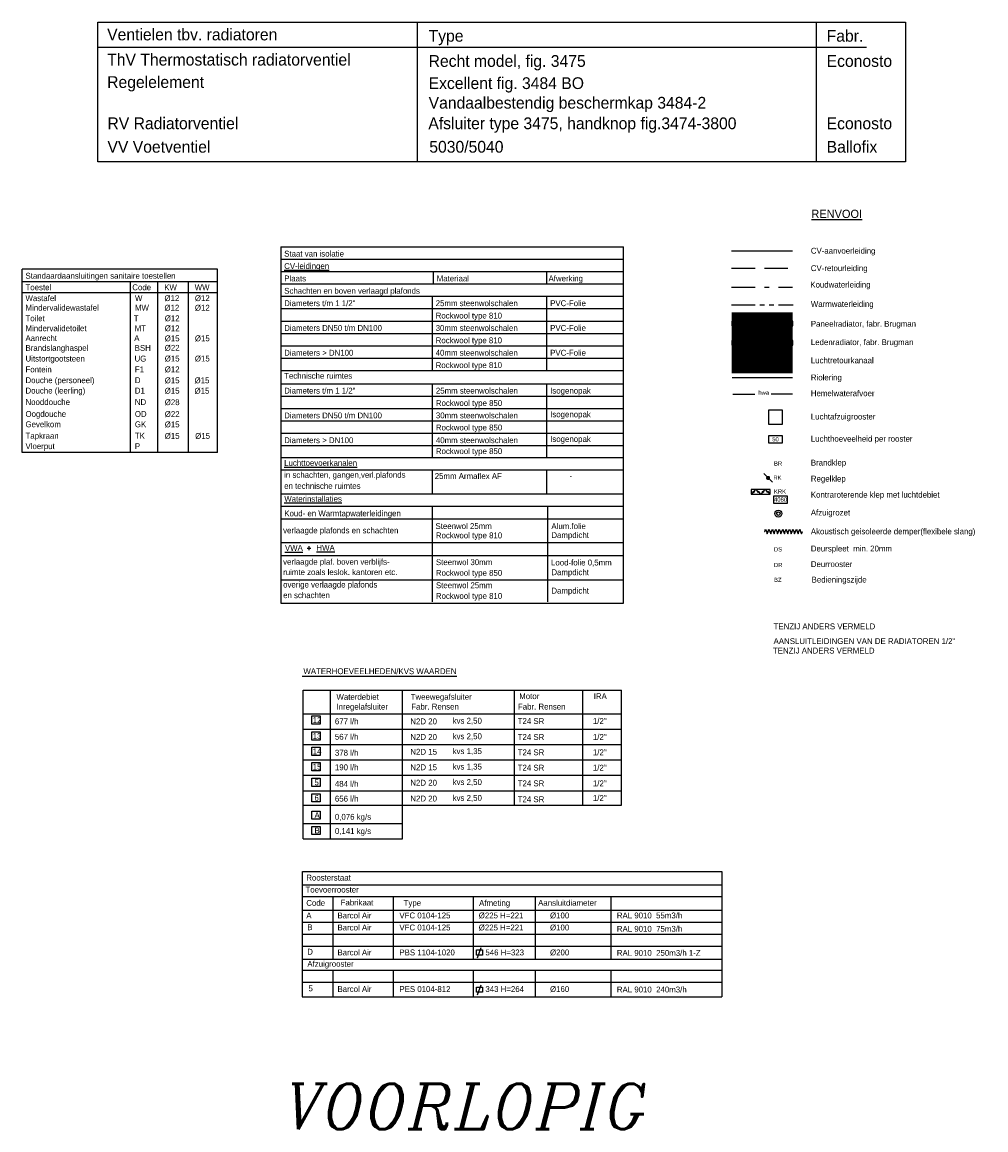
# Model space of a CAD drawing. Extents: x 9010 to 343255, y 15280 to 659207.
# Tile 74 of 76: x 132295 to 152815, y 23117 to 46691. Entities that reach past the tile are written whole.
import ezdxf
from ezdxf.enums import TextEntityAlignment as Align

# ---------------------------------------------------------------- set-up
doc = ezdxf.new("R2010")
doc.units = 0
doc.header["$LTSCALE"] = 100
for name, pattern in [('2322107', [2000, 1000, 1000]), ('2322108', [7, 5, -2]), ('2322109', [10, 5, -2, 1, -2]), ('2322110', [10, 5, -1, 1, -1, 1, -1]), ('2322121', [2000, 1000, 1000]), ('2322122', [47, 40, -7]), ('2322131', [45, 40, -5]), ('DOT2', [1.25, 0, -1.25]), ('LURETOUR', [6, 4, -2])]:
    doc.linetypes.add(name, pattern=pattern)
doc.layers.get('0').update_dxf_attribs({"linetype": 'CONTINUOUS'})
for name, color, linetype in [('WL522---', 4, 'CONTINUOUS'), ('WL523---', 4, 'CONTINUOUS'), ('WL532---', 4, 'CONTINUOUS'), ('WL561---', 4, 'CONTINUOUS'), ('WL561---_AANVOER', 4, 'CONTINUOUS'), ('WL561---_RETOUR', 4, 'CONTINUOUS'), ('WL570---', 3, 'CONTINUOUS'), ('WL570---_HULPLIJN', 1, 'CONTINUOUS'), ('WL570---_RETOUR', 3, 'CONTINUOUS'), ('WL570---_TOEVOER', 3, 'CONTINUOUS'), ('WM561---', 1, 'CONTINUOUS'), ('WM570---', 1, 'CONTINUOUS')]:
    doc.layers.add(name, color=color, linetype=linetype)
doc.styles.add('BURO-018', font='BUROFONT.shx', dxfattribs={"height": 180})
doc.styles.add('BURO-025', font='BUROFONT.shx', dxfattribs={"height": 250})
doc.styles.add('BURO-035', font='BUROFONT.shx', dxfattribs={"height": 350})
doc.styles.add('ITALICC', font='italicc', dxfattribs={"width": 10, "height": 10})

# ---------------------------------------------------------------- blocks, each defined once
blk = doc.blocks.new('LU-ORNAM-C8C810')
at = {"color": 0, "linetype": 'CONTINUOUS'}
for radius in [100, 50]:
    blk.add_circle((0, 0), radius, dxfattribs=at)
at = {"color": 0, "linetype": 'CONTINUOUS', "style": 'BURO-018', "flags": 1}
for tag, p in [('LU_ID', (0, 0)), ('LU_DEBIET', (0, -3)), ('LU_FABR', (0, -6)), ('LU_ARTNR', (0, -9))]:
    blk.add_attdef(tag, p, '', height=1.8, dxfattribs=at)
blk = doc.blocks.new('LU-2D-KLC-19064')
at = {"color": 0, "linetype": 'CONTINUOUS'}
for p, q in [((-50, 200), (-50, -200)), ((50, 200), (-50, 200)), ((-9, 159), (-41, 191)), ((-9, 41), (-41, 9)), ((9, 141), (41, 109)), ((9, 59), (41, 91)), ((50, -200), (50, 200)), ((-50, -200), (50, -200)), ((-9, -41), (-41, -9)), ((-9, -159), (-41, -191)), ((9, -59), (41, -91)), ((9, -141), (41, -109))]:
    blk.add_line(p, q, dxfattribs=at)
for centre in [(0, 150), (0, 50), (0, -50), (0, -150)]:
    blk.add_circle(centre, 12.5, dxfattribs=at)
blk = doc.blocks.new('LU-1D-F-C8654')
at = {"color": 0, "linetype": 'CONTINUOUS'}
for p, q in [((-810, 0), (-801, 0)), ((-801, 0), (-764, 100)), ((-764, 100), (-728, 0)), ((-728, 0), (-692, -100)), ((-692, -100), (-655, 0)), ((-655, 0), (-619, 100)), ((-619, 100), (-582, 0)), ((-582, 0), (-546, -100)), ((-546, -100), (-510, 0)), ((-510, 0), (-473, 100)), ((-473, 100), (-437, 0)), ((-437, 0), (-400, -100)), ((-400, -100), (-364, 0)), ((-364, 0), (-328, 100)), ((-328, 100), (-291, 0)), ((-291, 0), (-255, -100)), ((-255, -100), (-218, 0)), ((-218, 0), (-182, 100)), ((-182, 100), (-146, 0)), ((-146, 0), (-109, -100)), ((-109, -100), (-73, 0)), ((-73, 0), (-36, 100)), ((-36, 100), (0, 0)), ((0, 0), (36, -100)), ((36, -100), (73, 0)), ((73, 0), (109, 100)), ((109, 100), (146, 0)), ((146, 0), (182, -100)), ((182, -100), (218, 0)), ((218, 0), (255, 100)), ((255, 100), (291, 0)), ((291, 0), (328, -100)), ((328, -100), (364, 0)), ((364, 0), (400, 100)), ((400, 100), (437, 0)), ((437, 0), (473, -100)), ((473, -100), (510, 0)), ((510, 0), (546, 100)), ((546, 100), (582, 0)), ((582, 0), (619, -100)), ((619, -100), (655, 0)), ((655, 0), (692, 100)), ((692, 100), (728, 0)), ((728, 0), (764, -100)), ((764, -100), (801, 0)), ((801, 0), (810, 0))]:
    blk.add_line(p, q, dxfattribs=at)
at = {"color": 0, "linetype": 'CONTINUOUS', "style": 'BURO-018', "flags": 1}
for tag, p in [('LU_ID', (0, 0)), ('LU_MATCODE', (0, -3)), ('LU_D1', (0, -6)), ('LU_L1', (0, -9)), ('LU_ISOLT', (0, -12)), ('LU_ISOLD', (0, -15)), ('LU_FABR', (0, -18)), ('LU_TYPE', (0, -21)), ('LU_ARTNR', (0, -24))]:
    blk.add_attdef(tag, p, '', height=1.8, dxfattribs=at)
blk = doc.blocks.new('LU-ORND')
at = {"color": 0, "linetype": 'CONTINUOUS'}
for p, q in [((-3, 1.5), (-3, -1.5)), ((3, 1.5), (-3, 1.5)), ((3, -1.5), (3, 1.5)), ((-3, -1.5), (3, -1.5))]:
    blk.add_line(p, q, dxfattribs=at)
blk = doc.blocks.new('LU-ORNAM-12C12C00')
at = {"color": 0, "linetype": 'CONTINUOUS'}
for p, q in [((150, 150), (-150, 150)), ((-150, 150), (-150, -150)), ((150, -150), (150, 150)), ((-150, -150), (150, -150))]:
    blk.add_line(p, q, dxfattribs=at)
blk = doc.blocks.new('2322401')
at = {"color": 0, "linetype": 'CONTINUOUS'}
for p, q in [((-0.5, 0.5, 1), (-0.5, 0.5)), ((-0.5, 0.5, 1), (-0.5, -0.5, 1)), ((0.5, 0.5, 1), (-0.5, 0.5, 1)), ((0.5, 0.5), (-0.5, 0.5)), ((-0.5, 0.5), (-0.5, -0.5)), ((0.5, 0.5, 1), (0.5, 0.5)), ((0.5, -0.5, 1), (0.5, 0.5, 1)), ((0.5, -0.5), (0.5, 0.5)), ((-0.5, -0.5, 1), (-0.5, -0.5)), ((-0.5, -0.5, 1), (0.5, -0.5, 1)), ((-0.5, -0.5), (0.5, -0.5)), ((0.5, -0.5, 1), (0.5, -0.5))]:
    blk.add_line(p, q, dxfattribs=at)
blk = doc.blocks.new('CVHATCH1')
at = {"color": 0, "linetype": 'CONTINUOUS'}
blk.add_solid([(-0.5, -0.5), (0.5, -0.5), (-0.5, 0.5), (0.5, 0.5)], dxfattribs=at)
blk = doc.blocks.new('CVHATCH4')
at = {"color": 0, "linetype": 'DOT2'}
blk.add_lwpolyline([(-0.5, 0, 1, 1, 0), (0.5, 0, 1, 1, 0)], format="xyseb", dxfattribs=at)

msp = doc.modelspace()

# ---------------------------------------------------------------- linework, layer by layer
at = {"layer": 'WL522---', "linetype": '2322121'}
msp.add_line((147410.1, 39130.1), (148697.2, 39130.1), dxfattribs=at)
at = {"layer": 'WL523---', "linetype": '2322122'}
for p, q in [((147429.6, 38775.9), (147894, 38775.9)), ((148244.1, 38780.1), (148697.2, 38780.1))]:
    msp.add_line(p, q, dxfattribs=at)
at = {"layer": 'WL532---', "linetype": '2322109'}
msp.add_line((147399.8, 41049.4), (148695.5, 41049.4), dxfattribs=at)
at = {"layer": 'WL532---', "linetype": '2322110'}
msp.add_line((147399.8, 40674.1), (148715.4, 40674.1), dxfattribs=at)
at = {"layer": 'WL561---_AANVOER', "linetype": '2322107'}
msp.add_line((147399.8, 41826.3), (148697.2, 41826.3), dxfattribs=at)
at = {"layer": 'WL561---_RETOUR', "linetype": '2322108'}
msp.add_line((147399.8, 41455.7), (148697.2, 41455.7), dxfattribs=at)
at = {"layer": 'WL570---', "color": 1}
for p, q in [((138275.1, 29311.5), (138275.1, 32476.7)), ((138275.1, 32476.7), (145053.4, 32476.7)), ((138862.8, 29321.2), (138862.8, 32476.7)), ((140390.9, 29311.5), (140390.9, 32476.7)), ((142780.9, 30020), (142780.9, 32476.7)), ((144231.6, 30023.5), (144231.6, 32476.7)), ((145053.4, 30023.5), (145053.4, 32476.7)), ((138275.1, 31967.5), (145053.4, 31967.5)), ((138460.8, 31925), (138637.2, 31925)), ((138460.8, 31750.8), (138460.8, 31925)), ((138637.2, 31925), (138637.2, 31750.8)), ((138275.1, 31641.1), (145053.4, 31641.1)), ((138637.2, 31750.8), (138460.8, 31750.8)), ((138460.8, 31585.4), (138637.2, 31585.4)), ((138460.8, 31411.2), (138460.8, 31585.4)), ((138637.2, 31411.2), (138460.8, 31411.2)), ((138637.2, 31585.4), (138637.2, 31411.2)), ((138275.1, 31314.7), (145053.4, 31314.7)), ((138460.8, 31259), (138637.2, 31259)), ((138460.8, 31084.8), (138460.8, 31259)), ((138637.2, 31259), (138637.2, 31084.8)), ((138275.1, 30988.2), (145053.4, 30988.2)), ((138637.2, 31084.8), (138460.8, 31084.8)), ((138460.8, 30932.6), (138637.2, 30932.6)), ((138460.8, 30758.4), (138460.8, 30932.6)), ((138637.2, 30932.6), (138637.2, 30758.4)), ((138275.1, 30661.8), (145053.4, 30661.8)), ((138637.2, 30758.4), (138460.8, 30758.4)), ((138460.8, 30598.4), (138637.2, 30598.4)), ((138460.8, 30424.2), (138460.8, 30598.4)), ((138637.2, 30424.2), (138460.8, 30424.2)), ((138637.2, 30598.4), (138637.2, 30424.2)), ((138275.1, 30335.4), (145053.4, 30335.4)), ((138460.8, 30269.1), (138637.2, 30269.1)), ((138460.8, 30094.9), (138460.8, 30269.1)), ((138637.2, 30269.1), (138637.2, 30094.9)), ((138275.1, 30023.5), (145053.4, 30023.5)), ((138637.2, 30094.9), (138460.8, 30094.9)), ((138460.8, 29900.9), (138637.2, 29900.9)), ((138460.8, 29726.7), (138460.8, 29900.9)), ((138637.2, 29726.7), (138460.8, 29726.7)), ((138637.2, 29900.9), (138637.2, 29726.7)), ((138275.1, 29637.9), (140390.9, 29637.9)), ((138460.8, 29574.5), (138637.2, 29574.5)), ((138460.8, 29400.3), (138460.8, 29574.5)), ((138637.2, 29574.5), (138637.2, 29400.3)), ((138275.1, 29311.5), (140390.9, 29311.5)), ((138637.2, 29400.3), (138460.8, 29400.3))]:
    msp.add_line(p, q, dxfattribs=at)
at = {"layer": 'WL570---_HULPLIJN', "color": 2, "linetype": 'CONTINUOUS'}
for p, q in [((137803.3, 41911.5), (145096.6, 41911.5)), ((137803.3, 41911.5), (137803.3, 34325.5)), ((145096.6, 34325.5), (145096.6, 41911.5)), ((137803.3, 41647.9), (145096.6, 41647.9)), ((137803.3, 41384.3), (145096.6, 41384.3)), ((137803.3, 41120.6), (145096.6, 41120.6)), ((137803.3, 37429), (145096.6, 37429)), ((137803.3, 37160), (145096.6, 37160)), ((137803.3, 36650.5), (145096.6, 36650.5)), ((137803.3, 36386.9), (145096.6, 36386.9)), ((137803.3, 35620.1), (145096.6, 35620.1)), ((138360.6, 35496.9), (138444, 35496.9)), ((138405.3, 35452.3), (138405.3, 35541.6)), ((137803.3, 35340.1), (145096.6, 35340.1)), ((137803.3, 34325.5), (145096.6, 34325.5))]:
    msp.add_line(p, q, dxfattribs=at)
at = {"layer": 'WL570---_HULPLIJN', "color": 1, "linetype": 'CONTINUOUS'}
for p, q in [((132294.8, 37531.7), (132294.8, 41432.2)), ((136453.7, 41432.2), (132294.8, 41432.2)), ((136453.7, 37531.7), (136453.7, 41432.2)), ((141050.8, 41120.6), (141050.8, 41384.3)), ((143469.2, 41120.6), (143469.2, 41384.3)), ((136453.7, 41167.2), (132294.8, 41167.2)), ((134596, 41167.2), (134596, 37531.7)), ((135176.5, 41167.2), (135176.5, 37531.7)), ((135832.4, 41167.2), (135832.4, 37531.7)), ((136453.7, 40929.8), (132294.8, 40929.8)), ((137803.3, 40857), (145096.6, 40857)), ((141029, 39275.4), (141029, 40857)), ((143469.2, 39275.4), (143469.2, 40857)), ((137803.3, 40593.4), (145096.6, 40593.4)), ((137803.3, 40329.8), (145096.6, 40329.8)), ((137803.3, 40066.2), (145096.6, 40066.2)), ((137803.3, 39802.6), (145096.6, 39802.6)), ((137803.3, 39539), (145096.6, 39539)), ((137803.3, 39275.4), (145096.6, 39275.4)), ((137803.3, 38995.8), (145096.6, 38995.8)), ((141033.1, 37414.1), (141033.1, 38995.8)), ((143469.2, 37414.1), (143469.2, 38995.8)), ((137803.3, 38732.2), (145096.6, 38732.2)), ((137803.3, 38468.6), (145096.6, 38468.6)), ((137803.3, 38205), (145096.6, 38205)), ((137803.3, 37941.4), (145096.6, 37941.4)), ((136453.7, 37531.7), (132294.8, 37531.7)), ((137803.3, 37677.7), (145096.6, 37677.7)), ((141033.1, 36669.8), (141033.1, 37160)), ((143469.2, 36669.8), (143469.2, 37160)), ((141033.1, 34352.1), (141033.1, 36385.8)), ((143485, 34352.1), (143485, 36385.8)), ((137805.7, 36120.1), (145099, 36120.1)), ((137803.3, 34819.2), (145096.6, 34819.2))]:
    msp.add_line(p, q, dxfattribs=at)
at = {"layer": 'WL570---_RETOUR', "color": 1}
for p, q in [((133909.8, 46690.8), (151104.8, 46690.8)), ((133909.8, 43721.6), (133909.8, 46690.8)), ((140703.5, 46690.8), (140703.5, 43721.6)), ((149198.6, 46690.8), (149198.6, 43721.6)), ((151104.8, 46690.8), (151104.8, 43721.6)), ((150274.6, 46154.8), (133909.8, 46154.8)), ((151104.8, 43721.6), (133909.8, 43721.6))]:
    msp.add_line(p, q, dxfattribs=at)
at = {"layer": 'WL570---_RETOUR', "color": 1, "linetype": '2322108'}
msp.add_line((148271.5, 36898.6), (148085.9, 37084.2), dxfattribs=at)
msp.add_lwpolyline([(148178.7, 36969.3, 43.3, 43.3, 1), (148178.7, 37013.5, 43.3, 43.3, 1)], format="xyseb", close=True, dxfattribs=at)
at = {"layer": 'WL570---_TOEVOER', "color": 6, "linetype": '2322108'}
msp.add_line((147420.4, 39480.2), (148697.2, 39480.2), dxfattribs=at)
at = {"layer": 'WM570---', "color": 2}
for p, q in [((138255.8, 32768.8), (141552.4, 32768.8)), ((141971.9, 26947), (142097.9, 26947)), ((141971.9, 26835.8), (141971.9, 26947)), ((141994.1, 26781), (142068.2, 26994.4)), ((142097.9, 26947), (142097.9, 26835.8)), ((142097.9, 26835.8), (141971.9, 26835.8)), ((141994.1, 25989.9), (142068.2, 26203.3)), ((141971.9, 26044.8), (141971.9, 26155.9)), ((141971.9, 26155.9), (142097.9, 26155.9)), ((142097.9, 26044.8), (141971.9, 26044.8)), ((142097.9, 26155.9), (142097.9, 26044.8))]:
    msp.add_line(p, q, dxfattribs=at)
at = {"layer": 'WM570---'}
for p, q in [((138255.1, 28612.3), (138255.2, 25947.3)), ((138261.8, 28612.3), (147191.7, 28612.3)), ((147191.7, 28612.3), (147191.7, 25947.3)), ((138261.8, 28333.7), (147191.7, 28333.7)), ((138261.8, 28081.3), (147191.7, 28081.3)), ((138908.1, 28081.3), (138908.1, 26750.6)), ((140196.7, 28081.3), (140196.7, 26750.6)), ((141897.2, 28081.3), (141897.2, 26750.6)), ((143217.5, 28081.3), (143217.5, 26750.6)), ((144830.4, 28081.3), (144830.4, 26750.6)), ((138261.8, 27793.6), (147191.7, 27793.6)), ((138261.8, 27538.9), (147191.7, 27538.9)), ((138261.8, 27284.1), (147191.7, 27284.1)), ((138261.8, 27028.7), (147191.7, 27028.7)), ((138255.1, 26750.6), (147191.7, 26750.6)), ((138261.8, 26517.4), (147191.7, 26517.4)), ((138908.1, 26507.2), (138908.2, 25947.3)), ((140196.7, 26507.2), (140196.7, 25947.3)), ((141897.2, 26507.2), (141897.2, 25947.3)), ((143217.5, 26507.2), (143217.5, 25947.3)), ((144830.4, 26507.2), (144830.4, 25947.3)), ((138261.8, 26262.1), (147191.7, 26262.1)), ((138255.2, 25947.3), (147191.7, 25947.3))]:
    msp.add_line(p, q, dxfattribs=at)

# ---------------------------------------------------------------- block references
at = {"layer": 'WL561---', "xscale": 1300, "yscale": 100}
for name, p, zscale in [('CVHATCH4', (148054.7, 39864.3, 120), 1300), ('2322401', (148054.7, 40275.9, 120), 600), ('CVHATCH1', (148054.7, 40275.9, 120), 1300), ('2322401', (148054.7, 39864.3, 120), 600)]:
    msp.add_blockref(name, p, dxfattribs=dict(at, zscale=zscale))
at = {"layer": 'WL570---_RETOUR', "linetype": '2322131'}
msp.add_blockref('LU-ORNAM-12C12C00', (148335.8, 38284.5), dxfattribs=at)
at = {"layer": 'WL570---_RETOUR', "linetype": 'CONTINUOUS', "rotation": 90}
msp.add_blockref('LU-2D-KLC-19064', (148020.2, 36696.1), dxfattribs=at)
at = {"layer": 'WL570---_RETOUR', "linetype": 'LURETOUR'}
for name, p, xscale, yscale, zscale in [('LU-ORNAM-C8C810', (148396.2, 36231.7), 0.75, 0.75, 0.75), ('LU-1D-F-C8654', (148507, 35850.8), 0.5, 0.5, 0.5)]:
    msp.add_blockref(name, p, dxfattribs=dict(at, xscale=xscale, yscale=yscale, zscale=zscale))
at = {"layer": 'WM570---', "linetype": '2322131'}
ref = msp.add_blockref('LU-ORND', (148335.8, 37812.8), dxfattribs=dict(at, xscale=50, yscale=50, zscale=50))
ref.add_attrib('LU_TEXT1', '50', dxfattribs={"layer": '0', "color": 1, "linetype": 'CONTINUOUS', "height": 90, "style": 'BURO-018'}).set_placement((148335.8, 37812.8), align=Align.MIDDLE)
at = {"layer": 'WM570---', "linetype": 'LURETOUR'}
ref = msp.add_blockref('LU-ORND', (148444.2, 36531.1), dxfattribs=dict(at, xscale=50, yscale=50, zscale=50))
ref.add_attrib('LU_TEXT1', '4080', dxfattribs={"layer": '0', "color": 1, "linetype": 'CONTINUOUS', "height": 90, "style": 'BURO-018'}).set_placement((148444.2, 36531.1), align=Align.MIDDLE)

# ---------------------------------------------------------------- texts
at = {"layer": 'WL561---', "color": 5, "linetype": 'CONTINUOUS', "style": 'ITALICC'}
msp.add_text('VOORLOPIG', height=960, dxfattribs=at).set_placement((137882.6, 23134.1))
at = {"layer": 'WL561---_RETOUR', "color": 2, "style": 'BURO-025'}
for s, p in [('Steenwol 25mm', (141096.3, 35903.7)), ('Alum.folie', (143563.8, 35902.7)), ('Dampdicht', (143563.8, 35711.7)), ('Steenwol 30mm', (141106, 35135.5)), ('Lood-folie 0,5mm', (143556.6, 35128.3)), ('Dampdicht', (143563.8, 34921.4)), ('Steenwol 25mm', (141106, 34644.3)), ('Dampdicht', (143563.8, 34529.4))]:
    msp.add_text(s, height=125, dxfattribs=at).set_placement(p)
at = {"layer": 'WL570---', "color": 2, "linetype": 'LURETOUR', "style": 'BURO-025'}
for s, p in [('CV-aanvoerleiding', (149088.7, 41763)), ('CV-retourleiding', (149088.7, 41392.4)), ('Koudwaterleiding', (149077.9, 41042)), ('Warmwaterleiding', (149088.7, 40629.6)), ('Paneelradiator, fabr. Brugman ', (149088.7, 40209)), ('Ledenradiator, fabr. Brugman ', (149088.7, 39818)), ('Luchtretourkanaal', (149088.7, 39430.3)), ('Riolering', (149088.7, 39066.8)), ('Hemelwaterafvoer', (149088.7, 38730.2)), ('Luchtafzuigrooster', (149088.7, 38234.7)), ('Luchthoeveelheid per rooster', (149088.7, 37762.9)), ('Brandklep', (149088.7, 37254.2)), ('Regelklep', (149088.7, 36912.9)), ('Kontraroterende klep met luchtdebiet', (149088.7, 36571.5)), ('Afzuigrozet', (149088.7, 36192)), ('Akoustisch geisoleerde demper(flexibele slang)', (149088.7, 35790.8)), ('Deurspleet  min. 20mm', (149088.7, 35426.1)), ('Deurrooster', (149088.7, 35093.7)), ('Bedieningszijde', (149105.6, 34764.6))]:
    msp.add_text(s, height=125, dxfattribs=at).set_placement(p)
at = {"layer": 'WL570---', "color": 2, "style": 'BURO-025'}
for s, p in [('Waterdebiet', (138987.3, 32268.6)), ('Tweewegafsluiter', (140567.6, 32269.7)), ('Motor', (142879.3, 32283.9)), ('IRA', (144465.3, 32283.9)), ('Inregelafsluiter', (138987.3, 32060.2)), ('Fabr. Rensen', (140580.6, 32061.4)), ('Fabr. Rensen', (142852.3, 32061.4)), ('12', (138481.6, 31775.5)), ('677 l/h', (138954.3, 31748.3)), ('N2D 20', (140560.7, 31747.6)), ('kvs 2,50', (141461.8, 31761.2)), ('T24 SR', (142846.2, 31754.5)), ('1/2"', (144447.9, 31754.5)), ('13', (138481.6, 31436)), ('567 l/h', (138954.3, 31419.7)), ('N2D 20', (140560.7, 31416.7)), ('kvs 2,50', (141461.8, 31430.3)), ('T24 SR', (142846.2, 31415)), ('1/2"', (144447.9, 31415)), ('14', (138481.6, 31109.6)), ('378 l/h', (138954.3, 31079.5)), ('N2D 15', (140560.7, 31100.6)), ('kvs 1,35', (141461.8, 31114.2)), ('T24 SR', (142846.2, 31088.6)), ('1/2"', (144447.9, 31088.6)), ('15', (138481.6, 30783.1)), ('190 l/h', (138954.3, 30769.7)), ('N2D 15', (140560.7, 30771.3)), ('kvs 1,35', (141461.8, 30784.9)), ('T24 SR', (142846.2, 30762.1)), ('1/2"', (144447.9, 30762.1)), ('5', (138519.6, 30449)), ('484 l/h', (138954.3, 30418.3)), ('N2D 20', (140560.7, 30442.2)), ('kvs 2,50', (141461.8, 30455.9)), ('T24 SR', (142846.2, 30428)), ('1/2"', (144447.9, 30428)), ('6', (138519.6, 30119.7)), ('656 l/h', (138954.3, 30102.8)), ('N2D 20', (140560.7, 30104.9)), ('kvs 2,50', (141461.8, 30118.5)), ('T24 SR', (142846.2, 30090.6)), ('1/2"', (144447.9, 30116)), ('A', (138519.6, 29751.5)), ('0,076 kg/s', (138954.3, 29716.3)), ('B', (138519.6, 29425.1)), ('0,141 kg/s', (138954.3, 29412.8))]:
    msp.add_text(s, height=125, dxfattribs=at).set_placement(p)
at = {"layer": 'WL570---_HULPLIJN', "color": 2, "linetype": 'CONTINUOUS', "style": 'BURO-025'}
for s, p in [('Staat van isolatie', (137874.7, 41701.4)), ('%%uCV-leidingen', (137874.7, 41437.8)), ('Standaardaansluitingen sanitaire toestellen', (132366.2, 41230.9)), ('Plaats', (137874.7, 41174.2)), ('Materiaal', (141122.2, 41174.2)), ('Afwerking', (143503.2, 41174.2)), ('Toestel', (132366.2, 40984.9)), ('Code', (134640.8, 40984.9)), ('KW', (135320.2, 40984.9)), ('WW', (135968.7, 40984.9)), ('Schachten en boven verlaagd plafonds ', (137874.7, 40910.5)), ('Wastafel ', (132366.2, 40753.8)), ('W', (134696.9, 40753.8)), ('%%c12', (135324.6, 40753.8)), ('%%c12', (135973.1, 40753.8)), ('25mm steenwolschalen', (141100.4, 40646.9)), ('PVC-Folie', (143538.3, 40646.9)), ('Mindervalidewastafel ', (132366.2, 40550.5)), ('MW', (134696.9, 40550.5)), ('%%c12', (135324.6, 40550.5)), ('%%c12', (135973.1, 40550.5)), ('Diameters t/m 1 1/2"', (137874.7, 40646.9)), ('Toilet', (132366.2, 40325.2)), ('T', (134671.6, 40325.2)), ('%%c12', (135331.2, 40325.2)), ('Rockwool type 810', (141100.4, 40383.3)), ('Mindervalidetoilet', (132366.2, 40113.4)), ('MT', (134690.9, 40113.4)), ('%%c12', (135331.2, 40113.4)), ('Diameters DN50 t/m DN100', (137874.7, 40119.7)), ('30mm steenwolschalen', (141100.4, 40119.7)), ('PVC-Folie', (143538.3, 40119.7)), ('Aanrecht', (132366.2, 39903.9)), ('A', (134681.5, 39903.9)), ('%%c15', (135331.2, 39898.5)), ('%%c15', (135972.9, 39898.5)), ('Rockwool type 810', (141100.4, 39856.1)), ('Brandslanghaspel', (132366.2, 39695.6)), ('BSH', (134691.4, 39695.6)), ('%%c22', (135331.2, 39697.4)), ('Diameters > DN100', (137874.7, 39592.5)), ('40mm steenwolschalen', (141100.4, 39592.5)), ('PVC-Folie', (143538.3, 39592.5)), ('Uitstortgootsteen', (132366.2, 39468.1)), ('Fontein', (132366.2, 39237.6)), ('UG', (134688.1, 39468.1)), ('%%c15', (135331.2, 39469.5)), ('%%c12', (135331.2, 39239)), ('%%c15', (135972.9, 39469.5)), ('Rockwool type 810', (141100.4, 39328.9)), ('Douche (personeel)', (132366.2, 39007.8)), ('F1', (134694.7, 39237.6)), ('D', (134694.7, 39007.8)), ('%%c15', (135331.2, 39005)), ('%%c15', (135965.5, 39005)), ('Technische ruimtes', (137874.7, 39102.2)), ('Douche (leerling)', (132366.2, 38786.8)), ('D1', (134694.7, 38786.8)), ('%%c15', (135331.2, 38784)), ('%%c15', (135965.5, 38784)), ('Diameters t/m 1 1/2"', (137874.7, 38785.7)), ('25mm steenwolschalen', (141104.5, 38785.7)), ('Isogenopak', (143538.3, 38785.7)), ('Nooddouche', (132366.2, 38542.9)), ('ND', (134694.7, 38542.9)), ('%%c28', (135331.2, 38540.1)), ('Oogdouche', (132366.2, 38289.6)), ('Rockwool type 850', (141104.5, 38522.1)), ('Gevelkom', (132366.2, 38069.8)), ('OD', (134694.7, 38289.6)), ('GK', (134694.7, 38069.8)), ('%%c22', (135331.2, 38286.8)), ('%%c15', (135331.2, 38067.1)), ('Diameters DN50 t/m DN100', (137874.7, 38258.5)), ('30mm steenwolschalen', (141104.5, 38258.5)), ('Isogenopak', (143538.3, 38281.6)), ('Tapkraan', (132366.2, 37825.9)), ('%%c15', (135331.2, 37823.1)), ('%%c15', (135978.9, 37823.1)), ('Rockwool type 850', (141104.5, 38001.6)), ('Vloerput', (132366.2, 37604.3)), ('TK', (134694.7, 37825.9)), ('P', (134694.7, 37604.3)), ('Diameters > DN100', (137874.7, 37731.3)), ('40mm steenwolschalen', (141104.5, 37731.3)), ('Isogenopak', (143538.3, 37756)), ('Rockwool type 850', (141104.5, 37498.8)), ('%%uLuchttoevoerkanalen', (137874.3, 37248.4)), ('in schachten, gangen,verl.plafonds', (137874.3, 36993.5)), ('25mm Armaflex AF', (141079.8, 36967.7)), ('-', (143950.3, 36977.4)), ('en technische ruimtes', (137874.3, 36757.9)), ('%%uWaterinstallaties', (137877.1, 36484.4)), ('Koud- en Warmtapwaterleidingen', (137877.1, 36173.7)), ('verlaagde plafonds en schachten', (137852.1, 35812)), ('Rockwool type 810', (141104.5, 35705.4)), ('%%uVWA', (137890.4, 35439.4)), ('%%uHWA', (138561.3, 35439.8)), ('verlaagde plaf. boven verblijfs-', (137852.1, 35143.9)), ('ruimte zoals leslok. kantoren etc.', (137852.1, 34923.9)), ('Rockwool type 850', (141104.5, 34908.2)), ('overige verlaagde plafonds', (137852.1, 34658.5)), ('en schachten', (137852.1, 34432.6)), ('Rockwool type 810', (141104.5, 34417))]:
    msp.add_text(s, height=125, dxfattribs=at).set_placement(p)
at = {"layer": 'WL570---_RETOUR', "color": 2, "style": 'BURO-025'}
for s, p in [('Ventielen tbv. radiatoren', (134105.1, 46303.5)), ('Type', (140949.9, 46275.1)), ('Fabr.', (149425.1, 46275.1)), ('ThV Thermostatisch radiatorventiel', (134105.1, 45767.8)), ('Recht model, fig. 3475', (140949.9, 45739.3)), ('Econosto', (149425.1, 45739.3)), ('Regelelement', (134105.1, 45290.8)), ('Excellent fig. 3484 BO', (140949.9, 45267.4)), ('Vandaalbestendig beschermkap 3484-2', (140949.9, 44850.7)), ('RV Radiatorventiel', (134110.9, 44413)), ('Afsluiter type 3475, handknop fig.3474-3800', (140944.3, 44413)), ('Econosto', (149425.1, 44411.7)), ('VV Voetventiel', (134110.9, 43913.3)), ('5030/5040', (140964.1, 43913.3)), ('Ballofix', (149425.1, 43913.8))]:
    msp.add_text(s, height=250, dxfattribs=at).set_placement(p)
at = {"layer": 'WL570---_RETOUR', "color": 3, "linetype": 'CONTINUOUS', "style": 'BURO-035'}
msp.add_text('%%uRENVOOI', height=175, dxfattribs=at).set_placement((149100.4, 42523.6))
at = {"layer": 'WL570---_RETOUR', "color": 1, "linetype": 'CONTINUOUS', "style": 'BURO-018'}
for s, p in [('BR', (148303.9, 37254.2)), ('RK', (148291.4, 36951.3)), ('KRK', (148303.9, 36657.8)), ('DS', (148303.9, 35426.1)), ('DR', (148303.9, 35093.7)), ('BZ', (148306.2, 34777.2))]:
    msp.add_text(s, height=90, dxfattribs=at).set_placement(p)
at = {"layer": 'WM561---', "color": 1, "linetype": '2322121', "style": 'BURO-018'}
msp.add_text('hwa', height=90, dxfattribs=at).set_placement((147970.4, 38760.8))
at = {"layer": 'WM570---', "color": 2, "style": 'BURO-025'}
for s, p in [('TENZIJ ANDERS VERMELD', (148295.6, 33769.3)), ('AANSLUITLEIDINGEN VAN DE RADIATOREN 1/2"', (148295.6, 33455.3)), ('TENZIJ ANDERS VERMELD', (148281.9, 33253.9)), ('WATERHOEVEELHEDEN/KVS WAARDEN', (138283.5, 32815)), ('Roosterstaat', (138345.4, 28421.9)), ('Toevoerrooster', (138327.9, 28166.6)), ('Code', (138345.4, 27884)), ('Fabrikaat', (139076.7, 27893.2)), ('Type', (140417.5, 27885.1)), ('Afmeting', (142024.9, 27883.3)), ('Aansluitdiameter', (143281.5, 27886.2)), ('A', (138345.4, 27617.1)), ('Barcol Air', (139009.5, 27617.1)), ('VFC 0104-125', (140328.2, 27617.1)), ('%%C225 H=221', (142016.9, 27617.1)), ('%%C100', (143534.9, 27617.1)), ('RAL 9010  55m3/h', (144957.9, 27617.1)), ('B', (138366.2, 27366.6)), ('Barcol Air', (139009.5, 27361.1)), ('VFC 0104-125', (140328.2, 27361.1)), ('%%C225 H=221', (142016.9, 27361.1)), ('%%C100', (143534.9, 27361.1)), ('RAL 9010  75m3/h', (144957.9, 27332.6)), ('D', (138366.2, 26845)), ('Barcol Air', (139009.5, 26829.9)), ('PBS 1104-1020', (140328.2, 26829.9)), ('546 H=323', (142159.2, 26829.9)), ('%%C200', (143534.9, 26829.9)), ('RAL 9010  250m3/h 1-Z', (144957.9, 26820.4)), ('Afzuigrooster', (138367.8, 26586.9)), ('5', (138392.2, 26066.7)), ('Barcol Air', (139009.5, 26050.7)), ('PES 0104-812', (140328.2, 26050.7)), ('343 H=264', (142159.2, 26050.7)), ('%%C160', (143534.9, 26050.7)), ('RAL 9010  240m3/h', (144957.9, 26041.2))]:
    msp.add_text(s, height=125, dxfattribs=at).set_placement(p)

doc.saveas('drawing.dxf')
